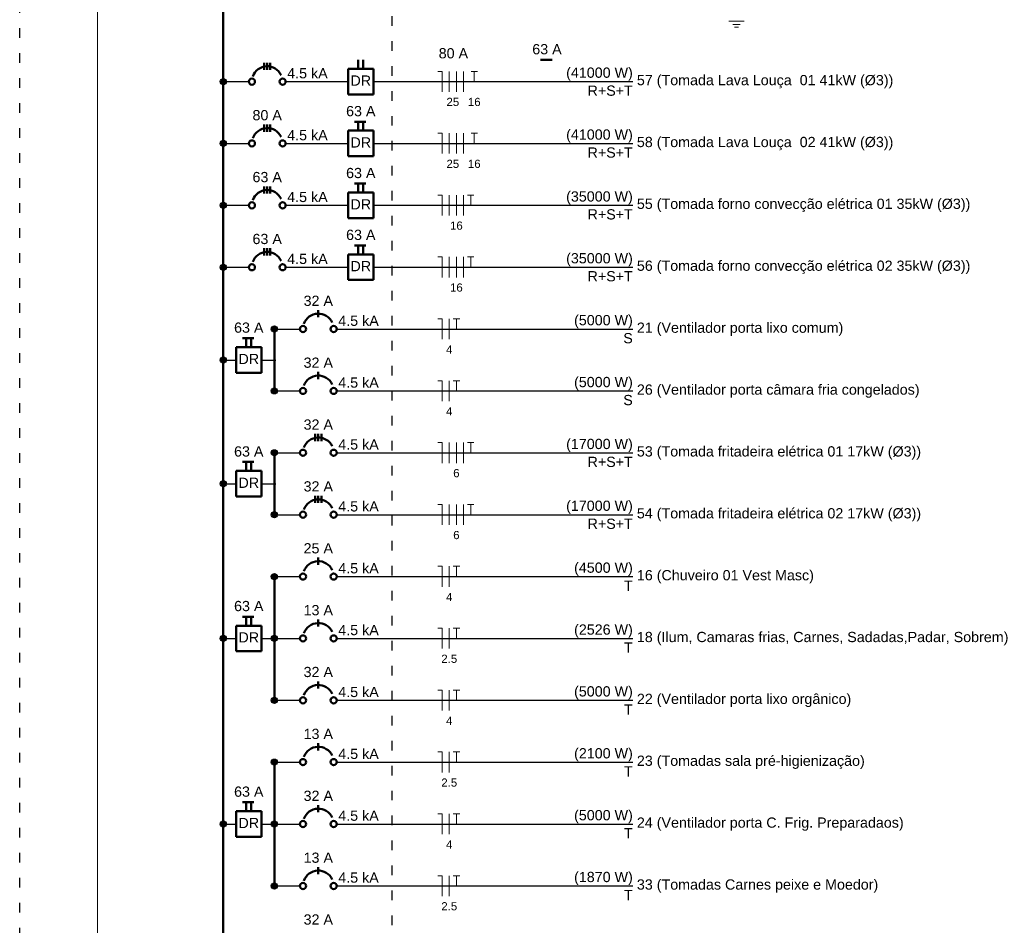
# Model space of a CAD drawing. Header units: millimetres. Extents: x 7 to 269, y 1 to 169.
# Tile 113 of 115: x 167 to 177, y 36 to 46. Entities that reach past the tile are written whole.
import ezdxf

# ---------------------------------------------------------------- set-up
doc = ezdxf.new("R2010")
doc.units = ezdxf.units.MM
doc.header["$MEASUREMENT"] = 0
doc.linetypes.add('DOT2', pattern=[3.175, 0, -3.175])
for name, color, linetype, lineweight in [('Fiação - Marco Polo', 3, 'Continuous', 9), ('Layout 01 - Marco Polo', 152, 'Continuous', 25), ('Layout-02 - Marco Polo', 243, 'Continuous', 50), ('Projeção - Marco Polo', 50, 'Continuous', 25), ('Textos - Marco Polo', 143, 'Continuous', 25)]:
    doc.layers.add(name, color=color, linetype=linetype, lineweight=lineweight)
doc.styles.add('Arial', font='arial.ttf')

msp = doc.modelspace()

# ---------------------------------------------------------------- linework, layer by layer
at = {"layer": 'Fiação - Marco Polo', "ltscale": 0.5}
msp.add_line((168.045, 54.34), (168.045, 7.785), dxfattribs=at)
at = {"layer": 'Fiação - Marco Polo', "linetype": 'Continuous'}
for p, q in [((174.584, 45.65), (174.743, 45.65)), ((174.624, 45.618), (174.703, 45.618)), ((174.644, 45.587), (174.684, 45.587)), ((171.615, 45.131), (171.572, 45.131)), ((171.615, 44.919), (171.615, 45.131)), ((171.689, 44.919), (171.689, 45.131)), ((171.763, 44.919), (171.763, 45.131)), ((171.837, 44.919), (171.837, 45.131)), ((171.915, 45.131), (171.982, 45.131)), ((171.948, 45.025), (171.948, 45.131)), ((171.615, 44.49), (171.572, 44.49)), ((171.615, 44.279), (171.615, 44.49)), ((171.689, 44.279), (171.689, 44.49)), ((171.763, 44.279), (171.763, 44.49)), ((171.837, 44.279), (171.837, 44.49)), ((171.915, 44.49), (171.982, 44.49)), ((171.948, 44.385), (171.948, 44.49)), ((171.615, 43.85), (171.572, 43.85)), ((171.615, 43.638), (171.615, 43.85)), ((171.689, 43.638), (171.689, 43.85)), ((171.763, 43.638), (171.763, 43.85)), ((171.837, 43.638), (171.837, 43.85)), ((171.877, 43.85), (171.945, 43.85)), ((171.911, 43.744), (171.911, 43.85)), ((171.615, 43.209), (171.572, 43.209)), ((171.615, 42.997), (171.615, 43.209)), ((171.689, 42.997), (171.689, 43.209)), ((171.763, 42.997), (171.763, 43.209)), ((171.837, 42.997), (171.837, 43.209)), ((171.877, 43.209), (171.945, 43.209)), ((171.911, 43.103), (171.911, 43.209)), ((171.615, 42.568), (171.572, 42.568)), ((171.615, 42.357), (171.615, 42.568)), ((171.689, 42.357), (171.689, 42.568)), ((171.729, 42.568), (171.797, 42.568)), ((171.763, 42.463), (171.763, 42.568)), ((171.615, 41.928), (171.572, 41.928)), ((171.615, 41.716), (171.615, 41.928)), ((171.689, 41.716), (171.689, 41.928)), ((171.729, 41.928), (171.797, 41.928)), ((171.763, 41.822), (171.763, 41.928)), ((171.615, 41.287), (171.572, 41.287)), ((171.615, 41.075), (171.615, 41.287)), ((171.689, 41.075), (171.689, 41.287)), ((171.763, 41.075), (171.763, 41.287)), ((171.837, 41.075), (171.837, 41.287)), ((171.877, 41.287), (171.945, 41.287)), ((171.911, 41.181), (171.911, 41.287)), ((171.615, 40.646), (171.572, 40.646)), ((171.615, 40.435), (171.615, 40.646)), ((171.689, 40.435), (171.689, 40.646)), ((171.763, 40.435), (171.763, 40.646)), ((171.837, 40.435), (171.837, 40.646)), ((171.877, 40.646), (171.945, 40.646)), ((171.911, 40.54), (171.911, 40.646)), ((171.615, 40.006), (171.572, 40.006)), ((171.615, 39.794), (171.615, 40.006)), ((171.689, 39.794), (171.689, 40.006)), ((171.729, 40.006), (171.797, 40.006)), ((171.763, 39.9), (171.763, 40.006)), ((171.615, 39.365), (171.572, 39.365)), ((171.615, 39.153), (171.615, 39.365)), ((171.689, 39.153), (171.689, 39.365)), ((171.729, 39.365), (171.797, 39.365)), ((171.763, 39.259), (171.763, 39.365)), ((171.615, 38.724), (171.572, 38.724)), ((171.615, 38.512), (171.615, 38.724)), ((171.689, 38.512), (171.689, 38.724)), ((171.729, 38.724), (171.797, 38.724)), ((171.763, 38.618), (171.763, 38.724)), ((171.615, 38.084), (171.572, 38.084)), ((171.615, 37.872), (171.615, 38.084)), ((171.689, 37.872), (171.689, 38.084)), ((171.729, 38.084), (171.797, 38.084)), ((171.763, 37.978), (171.763, 38.084)), ((171.615, 37.443), (171.572, 37.443)), ((171.615, 37.231), (171.615, 37.443)), ((171.689, 37.231), (171.689, 37.443)), ((171.729, 37.443), (171.797, 37.443)), ((171.763, 37.337), (171.763, 37.443)), ((171.615, 36.802), (171.572, 36.802)), ((171.615, 36.59), (171.615, 36.802)), ((171.689, 36.59), (171.689, 36.802)), ((171.729, 36.802), (171.797, 36.802)), ((171.763, 36.696), (171.763, 36.802))]:
    msp.add_line(p, q, dxfattribs=at)
at = {"layer": 'Layout 01 - Marco Polo', "linetype": 'Continuous'}
for p, q in [((169.381, 45.025), (169.613, 45.025)), ((169.994, 45.025), (170.641, 45.025)), ((170.905, 45.025), (173.59, 45.025)), ((169.381, 44.385), (169.613, 44.385)), ((169.994, 44.385), (170.641, 44.385)), ((170.905, 44.385), (173.59, 44.385)), ((169.381, 43.744), (169.613, 43.744)), ((169.994, 43.744), (170.641, 43.744)), ((170.905, 43.744), (173.59, 43.744)), ((169.381, 43.103), (169.613, 43.103)), ((169.994, 43.103), (170.641, 43.103)), ((170.905, 43.103), (173.59, 43.103)), ((169.91, 42.463), (170.143, 42.463)), ((170.524, 42.463), (173.59, 42.463)), ((169.381, 42.142), (169.481, 42.142)), ((169.745, 42.142), (169.892, 42.142)), ((169.91, 41.822), (170.143, 41.822)), ((170.524, 41.822), (173.59, 41.822)), ((169.91, 41.181), (170.143, 41.181)), ((170.524, 41.181), (173.59, 41.181)), ((169.381, 40.861), (169.481, 40.861)), ((169.745, 40.861), (169.892, 40.861)), ((169.91, 40.54), (170.143, 40.54)), ((170.524, 40.54), (173.59, 40.54)), ((169.91, 39.9), (170.143, 39.9)), ((170.524, 39.9), (173.59, 39.9)), ((169.381, 39.259), (169.481, 39.259)), ((169.745, 39.259), (169.892, 39.259)), ((169.91, 39.259), (170.143, 39.259)), ((170.524, 39.259), (173.59, 39.259)), ((169.91, 38.618), (170.143, 38.618)), ((170.524, 38.618), (173.59, 38.618)), ((169.91, 37.978), (170.143, 37.978)), ((170.524, 37.978), (173.59, 37.978)), ((169.381, 37.337), (169.481, 37.337)), ((169.745, 37.337), (169.892, 37.337)), ((169.91, 37.337), (170.143, 37.337)), ((170.524, 37.337), (173.59, 37.337)), ((169.91, 36.696), (170.143, 36.696)), ((170.524, 36.696), (173.59, 36.696))]:
    msp.add_line(p, q, dxfattribs=at)
at = {"layer": 'Layout 01 - Marco Polo', "linetype": 'Continuous', "const_width": 0.0318}
for points in [[(169.364, 45.025, 1), (169.333, 45.025, 1)], [(169.364, 44.385, 1), (169.333, 44.385, 1)], [(169.364, 43.744, 1), (169.333, 43.744, 1)], [(169.364, 43.103, 1), (169.333, 43.103, 1)], [(169.894, 42.463, 1), (169.862, 42.463, 1)], [(169.364, 42.142, 1), (169.333, 42.142, 1)], [(169.894, 41.822, 1), (169.862, 41.822, 1)], [(169.894, 41.181, 1), (169.862, 41.181, 1)], [(169.364, 40.861, 1), (169.333, 40.861, 1)], [(169.894, 40.54, 1), (169.862, 40.54, 1)], [(169.894, 39.9, 1), (169.862, 39.9, 1)], [(169.364, 39.259, 1), (169.333, 39.259, 1)], [(169.894, 39.259, 1), (169.862, 39.259, 1)], [(169.894, 38.618, 1), (169.862, 38.618, 1)], [(169.894, 37.978, 1), (169.862, 37.978, 1)], [(169.364, 37.337, 1), (169.333, 37.337, 1)], [(169.894, 37.337, 1), (169.862, 37.337, 1)], [(169.894, 36.696, 1), (169.862, 36.696, 1)]]:
    msp.add_lwpolyline(points, format="xyb", close=True, dxfattribs=at)
at = {"layer": 'Layout 01 - Marco Polo', "linetype": 'Continuous'}
for centre in [(169.349, 45.025), (169.349, 44.385), (169.349, 43.744), (169.349, 43.103), (169.878, 42.463), (169.349, 42.142), (169.878, 41.822), (169.878, 41.181), (169.349, 40.861), (169.878, 40.54), (169.878, 39.9), (169.349, 39.259), (169.878, 39.259), (169.878, 38.618), (169.878, 37.978), (169.349, 37.337), (169.878, 37.337), (169.878, 36.696)]:
    msp.add_circle(centre, 0.0318, dxfattribs=at)
at = {"layer": 'Layout-02 - Marco Polo', "linetype": 'Continuous'}
for p, q in [((169.349, 54.4), (169.349, 7.653)), ((169.772, 45.147), (169.772, 45.221)), ((169.804, 45.147), (169.804, 45.221)), ((169.835, 45.147), (169.835, 45.221)), ((170.746, 45.158), (170.746, 45.25)), ((170.799, 45.158), (170.799, 45.25)), ((172.634, 45.25), (172.754, 45.25)), ((170.641, 45.158), (170.641, 44.893)), ((170.905, 45.158), (170.641, 45.158)), ((170.905, 45.158), (170.905, 44.893)), ((170.905, 44.893), (170.641, 44.893)), ((169.772, 44.506), (169.772, 44.581)), ((169.804, 44.506), (169.804, 44.581)), ((169.835, 44.506), (169.835, 44.581)), ((170.707, 44.61), (170.826, 44.61)), ((170.746, 44.517), (170.746, 44.61)), ((170.799, 44.517), (170.799, 44.61)), ((170.641, 44.517), (170.641, 44.252)), ((170.905, 44.517), (170.641, 44.517)), ((170.905, 44.517), (170.905, 44.252)), ((170.905, 44.252), (170.641, 44.252)), ((170.707, 43.969), (170.826, 43.969)), ((170.746, 43.876), (170.746, 43.969)), ((170.799, 43.876), (170.799, 43.969)), ((169.772, 43.866), (169.772, 43.94)), ((169.804, 43.866), (169.804, 43.94)), ((169.835, 43.866), (169.835, 43.94)), ((170.641, 43.876), (170.641, 43.612)), ((170.905, 43.876), (170.641, 43.876)), ((170.905, 43.876), (170.905, 43.612)), ((170.905, 43.612), (170.641, 43.612)), ((169.772, 43.225), (169.772, 43.299)), ((169.804, 43.225), (169.804, 43.299)), ((169.835, 43.225), (169.835, 43.299)), ((170.641, 43.236), (170.641, 42.971)), ((170.905, 43.236), (170.641, 43.236)), ((170.707, 43.328), (170.826, 43.328)), ((170.746, 43.236), (170.746, 43.328)), ((170.799, 43.236), (170.799, 43.328)), ((170.905, 43.236), (170.905, 42.971)), ((170.905, 42.971), (170.641, 42.971)), ((170.333, 42.584), (170.333, 42.658)), ((169.878, 41.822), (169.878, 42.463)), ((169.547, 42.367), (169.666, 42.367)), ((169.587, 42.275), (169.587, 42.367)), ((169.639, 42.275), (169.639, 42.367)), ((169.481, 42.275), (169.481, 42.01)), ((169.745, 42.275), (169.481, 42.275)), ((169.745, 42.275), (169.745, 42.01)), ((169.745, 42.01), (169.481, 42.01)), ((170.333, 41.944), (170.333, 42.018)), ((170.302, 41.303), (170.302, 41.377)), ((170.333, 41.303), (170.333, 41.377)), ((170.365, 41.303), (170.365, 41.377)), ((169.878, 40.54), (169.878, 41.181)), ((169.481, 40.993), (169.481, 40.728)), ((169.745, 40.993), (169.481, 40.993)), ((169.547, 41.086), (169.666, 41.086)), ((169.587, 40.993), (169.587, 41.086)), ((169.639, 40.993), (169.639, 41.086)), ((169.745, 40.993), (169.745, 40.728)), ((169.745, 40.728), (169.481, 40.728)), ((170.302, 40.662), (170.302, 40.736)), ((170.333, 40.662), (170.333, 40.736)), ((170.365, 40.662), (170.365, 40.736)), ((170.333, 40.022), (170.333, 40.096)), ((169.878, 38.618), (169.878, 39.9)), ((169.547, 39.484), (169.666, 39.484)), ((169.587, 39.391), (169.587, 39.484)), ((169.639, 39.391), (169.639, 39.484)), ((169.481, 39.391), (169.481, 39.127)), ((169.745, 39.391), (169.481, 39.391)), ((169.745, 39.391), (169.745, 39.127)), ((170.333, 39.381), (170.333, 39.455)), ((169.745, 39.127), (169.481, 39.127)), ((170.333, 38.74), (170.333, 38.814)), ((170.333, 38.099), (170.333, 38.174)), ((169.878, 36.696), (169.878, 37.978)), ((169.547, 37.562), (169.666, 37.562)), ((169.587, 37.469), (169.587, 37.562)), ((169.639, 37.469), (169.639, 37.562)), ((170.333, 37.459), (170.333, 37.533)), ((169.481, 37.469), (169.481, 37.205)), ((169.745, 37.469), (169.481, 37.469)), ((169.745, 37.469), (169.745, 37.205)), ((169.745, 37.205), (169.481, 37.205)), ((170.333, 36.818), (170.333, 36.892))]:
    msp.add_line(p, q, dxfattribs=at)
for centre in [(169.645, 45.025), (169.963, 45.025), (169.645, 44.385), (169.963, 44.385), (169.645, 43.744), (169.963, 43.744), (169.645, 43.103), (169.963, 43.103), (170.174, 42.463), (170.492, 42.463), (170.174, 41.822), (170.492, 41.822), (170.174, 41.181), (170.492, 41.181), (170.174, 40.54), (170.492, 40.54), (170.174, 39.9), (170.492, 39.9), (170.174, 39.259), (170.492, 39.259), (170.174, 38.618), (170.492, 38.618), (170.174, 37.978), (170.492, 37.978), (170.174, 37.337), (170.492, 37.337), (170.174, 36.696), (170.492, 36.696)]:
    msp.add_circle(centre, 0.0318, dxfattribs=at)
for centre in [(169.804, 45.025), (169.804, 44.385), (169.804, 43.744), (169.804, 43.103), (170.333, 42.463), (170.333, 41.822), (170.333, 41.181), (170.333, 40.54), (170.333, 39.9), (170.333, 39.259), (170.333, 38.618), (170.333, 37.978), (170.333, 37.337), (170.333, 36.696)]:
    msp.add_arc(centre, 0.159, 25, 160, dxfattribs=at)
at = {"layer": 'Projeção - Marco Polo', "linetype": 'DOT2', "ltscale": 0.05}
msp.add_lwpolyline([(167.241, 7.441), (167.241, 54.76), (171.096, 54.76), (171.096, 7.441), (167.241, 7.441)], close=True, dxfattribs=at)

# ---------------------------------------------------------------- texts
at = {"layer": 'Layout-02 - Marco Polo', "char_height": 0.1059, "width": 0.25416, "attachment_point": 8, "line_spacing_factor": 0.798, "style": 'Arial'}
for insert in [(170.773, 44.983), (170.773, 44.342), (170.773, 43.701), (170.773, 43.061), (169.613, 42.1), (169.613, 40.818), (169.613, 39.217), (169.613, 37.295)]:
    msp.add_mtext('DR', dxfattribs=dict(at, insert=insert))
at = {"layer": 'Textos - Marco Polo', "line_spacing_factor": 0.798, "style": 'Arial'}
for s, insert, char_height, width, attachment_point in [('80 A', (171.732, 45.264), 0.1059, 0.50832, 8), ('63 A', (172.701, 45.306), 0.1059, 0.50832, 8), ('4.5 kA', (170.011, 45.057), 0.1059, 0.76248, 7), ('(41000 W)', (173.59, 45.033), 0.1059, 1.14372, 9), ('57 (Tomada Lava Louça  01 41kW (%%c3))', (173.632, 44.955), 0.1059, 4.57488, 7), ('R+S+T', (173.59, 44.877), 0.1059, 0.6354, 9), ('25', (171.726, 44.771), 0.0847, 0.20333, 8), ('16', (171.948, 44.771), 0.0847, 0.20333, 8), ('80 A', (169.804, 44.623), 0.1059, 0.50832, 8), ('63 A', (170.773, 44.665), 0.1059, 0.50832, 8), ('4.5 kA', (170.011, 44.416), 0.1059, 0.76248, 7), ('(41000 W)', (173.59, 44.392), 0.1059, 1.14372, 9), ('58 (Tomada Lava Louça  02 41kW (%%c3))', (173.632, 44.314), 0.1059, 4.57488, 7), ('R+S+T', (173.59, 44.236), 0.1059, 0.6354, 9), ('63 A', (170.773, 44.024), 0.1059, 0.50832, 8), ('25', (171.726, 44.13), 0.0847, 0.20333, 8), ('16', (171.948, 44.13), 0.0847, 0.20333, 8), ('63 A', (169.804, 43.982), 0.1059, 0.50832, 8), ('4.5 kA', (170.011, 43.776), 0.1059, 0.76248, 7), ('(35000 W)', (173.59, 43.751), 0.1059, 1.14372, 9), ('55 (Tomada forno convecção elétrica 01 35kW (%%c3))', (173.632, 43.674), 0.1059, 6.22692, 7), ('R+S+T', (173.59, 43.596), 0.1059, 0.6354, 9), ('16', (171.763, 43.49), 0.0847, 0.20333, 8), ('63 A', (169.804, 43.341), 0.1059, 0.50832, 8), ('63 A', (170.773, 43.384), 0.1059, 0.50832, 8), ('4.5 kA', (170.011, 43.135), 0.1059, 0.76248, 7), ('(35000 W)', (173.59, 43.111), 0.1059, 1.14372, 9), ('56 (Tomada forno convecção elétrica 02 35kW (%%c3))', (173.632, 43.033), 0.1059, 6.22692, 7), ('R+S+T', (173.59, 42.955), 0.1059, 0.6354, 9), ('16', (171.763, 42.849), 0.0847, 0.20333, 8), ('32 A', (170.333, 42.701), 0.1059, 0.50832, 8), ('4.5 kA', (170.54, 42.494), 0.1059, 0.76248, 7), ('(5000 W)', (173.59, 42.47), 0.1059, 1.01664, 9), ('63 A', (169.613, 42.423), 0.1059, 0.50832, 8), ('21 (Ventilador porta lixo comum)', (173.632, 42.392), 0.1059, 4.06656, 7), ('S', (173.59, 42.314), 0.106, 0.12708, 9), ('4', (171.689, 42.208), 0.0847, 0.10166, 8), ('32 A', (170.333, 42.06), 0.1059, 0.50832, 8), ('4.5 kA', (170.54, 41.854), 0.1059, 0.76248, 7), ('(5000 W)', (173.59, 41.829), 0.1059, 1.01664, 9), ('S', (173.59, 41.673), 0.106, 0.12708, 9), ('26 (Ventilador porta câmara fria congelados)', (173.632, 41.751), 0.1059, 5.59152, 7), ('4', (171.689, 41.568), 0.0847, 0.10166, 8), ('32 A', (170.333, 41.419), 0.1059, 0.50832, 8), ('4.5 kA', (170.54, 41.213), 0.1059, 0.76248, 7), ('(17000 W)', (173.59, 41.188), 0.1059, 1.14372, 9), ('63 A', (169.613, 41.141), 0.1059, 0.50832, 8), ('53 (Tomada fritadeira elétrica 01 17kW (%%c3))', (173.632, 41.111), 0.1059, 5.59152, 7), ('R+S+T', (173.59, 41.033), 0.1059, 0.6354, 9), ('6', (171.763, 40.927), 0.0847, 0.10166, 8), ('32 A', (170.333, 40.779), 0.1059, 0.50832, 8), ('4.5 kA', (170.54, 40.572), 0.1059, 0.76248, 7), ('(17000 W)', (173.59, 40.548), 0.1059, 1.14372, 9), ('54 (Tomada fritadeira elétrica 02 17kW (%%c3))', (173.632, 40.47), 0.1059, 5.59152, 7), ('R+S+T', (173.59, 40.392), 0.1059, 0.6354, 9), ('6', (171.763, 40.286), 0.0847, 0.10166, 8), ('25 A', (170.333, 40.138), 0.1059, 0.50832, 8), ('4.5 kA', (170.54, 39.931), 0.1059, 0.76248, 7), ('(4500 W)', (173.59, 39.907), 0.1059, 1.01664, 9), ('16 (Chuveiro 01 Vest Masc)', (173.632, 39.829), 0.1059, 3.30408, 7), ('T', (173.59, 39.751), 0.106, 0.12708, 9), ('63 A', (169.613, 39.54), 0.1059, 0.50832, 8), ('4', (171.689, 39.645), 0.0847, 0.10166, 8), ('13 A', (170.333, 39.497), 0.1059, 0.50832, 8), ('4.5 kA', (170.54, 39.291), 0.1059, 0.76248, 7), ('(2526 W)', (173.59, 39.266), 0.1059, 1.01664, 9), ('18 (Ilum, Camaras frias, Carnes, Sadadas,Padar, Sobrem)', (173.632, 39.189), 0.1059, 6.9894, 7), ('T', (173.59, 39.111), 0.106, 0.12708, 9), ('2.5', (171.689, 39.005), 0.0847, 0.30499, 8), ('32 A', (170.333, 38.857), 0.1059, 0.50832, 8), ('4.5 kA', (170.54, 38.65), 0.1059, 0.76248, 7), ('(5000 W)', (173.59, 38.626), 0.1059, 1.01664, 9), ('22 (Ventilador porta lixo orgânico)', (173.632, 38.548), 0.1059, 4.4478, 7), ('T', (173.59, 38.47), 0.106, 0.12708, 9), ('4', (171.689, 38.364), 0.0847, 0.10166, 8), ('13 A', (170.333, 38.216), 0.1059, 0.50832, 8), ('4.5 kA', (170.54, 38.009), 0.1059, 0.76248, 7), ('(2100 W)', (173.59, 37.985), 0.1059, 1.01664, 9), ('23 (Tomadas sala pré-higienização)', (173.632, 37.907), 0.1059, 4.32072, 7), ('T', (173.59, 37.829), 0.106, 0.12708, 9), ('2.5', (171.689, 37.723), 0.0847, 0.30499, 8), ('63 A', (169.613, 37.618), 0.1059, 0.50832, 8), ('32 A', (170.333, 37.575), 0.1059, 0.50832, 8), ('4.5 kA', (170.54, 37.369), 0.1059, 0.76248, 7), ('(5000 W)', (173.59, 37.344), 0.1059, 1.01664, 9), ('T', (173.59, 37.189), 0.106, 0.12708, 9), ('24 (Ventilador porta C. Frig. Preparadaos)', (173.632, 37.267), 0.1059, 5.33736, 7), ('4', (171.689, 37.083), 0.0847, 0.10166, 8), ('13 A', (170.333, 36.934), 0.1059, 0.50832, 8), ('4.5 kA', (170.54, 36.728), 0.1059, 0.76248, 7), ('(1870 W)', (173.59, 36.704), 0.1059, 1.01664, 9), ('33 (Tomadas Carnes peixe e Moedor)', (173.632, 36.626), 0.1059, 4.32072, 7), ('T', (173.59, 36.548), 0.106, 0.12708, 9), ('2.5', (171.689, 36.442), 0.0847, 0.30499, 8), ('32 A', (170.333, 36.294), 0.1059, 0.50832, 8)]:
    msp.add_mtext(s, dxfattribs=dict(at, insert=insert, char_height=char_height, width=width, attachment_point=attachment_point))

doc.saveas('drawing.dxf')
